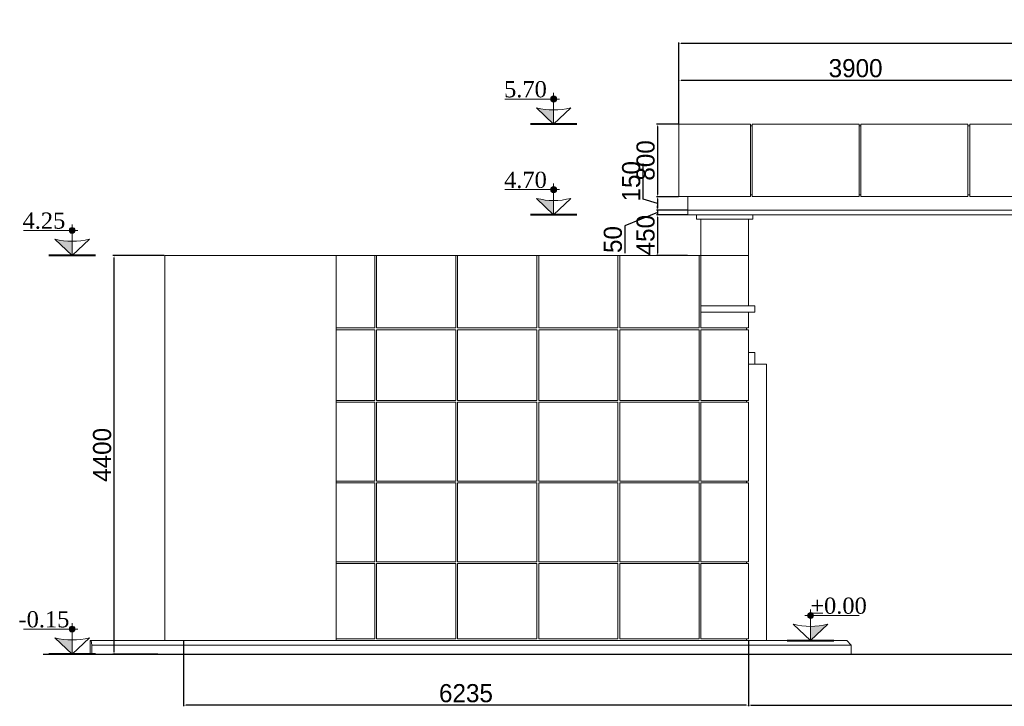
# Model space of a CAD drawing. Header units: feet. Extents: x 1702076 to 2088321, y 4853006 to 4922488.
# Tile 18 of 25: x 1827893 to 1838759, y 4914910 to 4922488. Entities that reach past the tile are written whole.
import ezdxf

# ---------------------------------------------------------------- set-up
doc = ezdxf.new("R2010")
doc.units = ezdxf.units.FT
doc.header["$MEASUREMENT"] = 0
doc.header["$PDMODE"] = 98
doc.header["$PDSIZE"] = 0.3
doc.dimstyles.new('ISO-25', dxfattribs={"dimscale": 15, "dimtxt": 20, "dimasz": 2.5, "dimexe": 1.25, "dimexo": 0.625, "dimgap": 3, "dimtad": 1, "dimdec": 0, "dimtxsty": 'Standard', "dimcen": 2.5, "dimadec": 0, "dimazin": 0, "dimtfac": 1, "dimtdec": 0, "dimtmove": 0, "dimatfit": 3, "dimfxl": 1.25, "dimarcsym": 0})

# ---------------------------------------------------------------- blocks, each defined once
blk = doc.blocks.new('A$C17322d11')
at = {"color": 0, "linetype": 'Continuous', "lineweight": 0, "extrusion": (0, 1, 0)}
for p, q in [((15075, 2536), (15865, 2536)), ((15075, 2536), (15075, 1736)), ((15865, 1736), (15865, 2536)), ((15865, 2516), (15885, 2516)), ((15885, 2536), (17065, 2536)), ((15885, 2536), (15885, 1736)), ((17065, 1736), (17065, 2536)), ((17065, 2516), (17085, 2516)), ((17085, 2536), (18265, 2536)), ((17085, 2536), (17085, 1736)), ((18265, 1736), (18265, 2536)), ((18265, 2516), (18285, 2516)), ((18285, 2536), (18975, 2536)), ((18285, 2536), (18285, 1736)), ((15865, 1756), (15885, 1756)), ((17065, 1756), (17085, 1756)), ((18265, 1756), (18285, 1756)), ((15075, 1736), (15865, 1736)), ((15175, 1736), (15175, 1586)), ((15885, 1736), (17065, 1736)), ((17085, 1736), (18265, 1736)), ((18285, 1736), (18975, 1736)), ((15175, 1586), (15175, 1536)), ((19075, 1586), (15175, 1586)), ((15175, 1586), (19075, 1586)), ((15175, 1536), (19075, 1536)), ((15268, 1486), (15268, 1536)), ((15893, 1486), (15893, 1536)), ((15893, 1486), (15268, 1486)), ((15318, 1486), (15318, 1086)), ((15843, 1086), (15843, 1486)), ((9403, 1086), (10453, 1086)), ((9403, -3164), (9403, 1086)), ((11293, 1086), (10453, 1086)), ((11293, 286), (11293, 1086)), ((11293, 1086), (11718, 1086)), ((11718, 286), (11718, 1086)), ((11718, 1086), (11738, 1086)), ((11738, 1086), (12613, 1086)), ((11738, 1086), (11738, 286)), ((12613, 286), (12613, 1086)), ((12613, 1086), (12633, 1086)), ((12633, 1086), (12633, 286)), ((12633, 1086), (13508, 1086)), ((13508, 286), (13508, 1086)), ((13508, 1086), (13528, 1086)), ((13528, 1086), (14403, 1086)), ((13528, 1086), (13528, 286)), ((14403, 286), (14403, 1086)), ((14403, 1086), (14423, 1086)), ((14423, 1086), (15298, 1086)), ((14423, 1086), (14423, 286)), ((15298, 286), (15298, 1086)), ((15298, 1086), (15318, 1086)), ((15318, 1086), (15318, 531)), ((15318, 1086), (15843, 1086)), ((15843, 531), (15843, 1086)), ((15318, 461), (15318, 531)), ((15318, 531), (15913, 531)), ((15913, 461), (15318, 461)), ((15318, 461), (15318, 286)), ((15843, 286), (15843, 461)), ((15913, 531), (15913, 461)), ((11293, 286), (11718, 286)), ((11293, 266), (11293, 286)), ((11718, 266), (11293, 266)), ((11293, -514), (11293, 266)), ((11718, -514), (11718, 266)), ((11738, 286), (12613, 286)), ((12613, 266), (11738, 266)), ((11738, 266), (11738, -514)), ((12613, -514), (12613, 266)), ((12633, 286), (13508, 286)), ((13508, 266), (12633, 266)), ((12633, 266), (12633, -514)), ((13508, -514), (13508, 266)), ((13528, 286), (14403, 286)), ((14403, 266), (13528, 266)), ((13528, 266), (13528, -514)), ((14403, -514), (14403, 266)), ((14423, 286), (15298, 286)), ((15298, 266), (14423, 266)), ((14423, 266), (14423, -514)), ((15298, -514), (15298, 266)), ((15318, 286), (15843, 286)), ((15318, 266), (15318, -514)), ((15843, 266), (15318, 266)), ((15823, 266), (15823, 286)), ((15843, -514), (15843, 266)), ((15843, 16), (15913, 16)), ((15913, 6), (15913, 16)), ((15913, -66), (15913, 6)), ((15913, -66), (15913, -114)), ((16043, -114), (15843, -114)), ((16043, -3164), (16043, -114)), ((11293, -514), (11718, -514)), ((11293, -534), (11293, -514)), ((11718, -534), (11293, -534)), ((11293, -1404), (11293, -534)), ((11718, -1404), (11718, -534)), ((11738, -514), (12613, -514)), ((12613, -534), (11738, -534)), ((11738, -534), (11738, -1404)), ((12613, -1404), (12613, -534)), ((12633, -514), (13508, -514)), ((13508, -534), (12633, -534)), ((12633, -534), (12633, -1404)), ((13508, -1404), (13508, -534)), ((13528, -514), (14403, -514)), ((14403, -534), (13528, -534)), ((13528, -534), (13528, -1404)), ((14403, -1404), (14403, -534)), ((14423, -514), (15298, -514)), ((15298, -534), (14423, -534)), ((14423, -534), (14423, -1404)), ((15298, -1404), (15298, -534)), ((15318, -514), (15843, -514)), ((15318, -534), (15318, -1404)), ((15843, -534), (15318, -534)), ((15823, -534), (15823, -514)), ((15843, -1404), (15843, -534)), ((11293, -1404), (11718, -1404)), ((11293, -1424), (11293, -1404)), ((11738, -1404), (12613, -1404)), ((12633, -1404), (13508, -1404)), ((13528, -1404), (14403, -1404)), ((14423, -1404), (15298, -1404)), ((15318, -1404), (15843, -1404)), ((15823, -1424), (15823, -1404)), ((11718, -1424), (11293, -1424)), ((11293, -2294), (11293, -1424)), ((11718, -2294), (11718, -1424)), ((12613, -1424), (11738, -1424)), ((11738, -1424), (11738, -2294)), ((12613, -2294), (12613, -1424)), ((13508, -1424), (12633, -1424)), ((12633, -1424), (12633, -2294)), ((13508, -2294), (13508, -1424)), ((14403, -1424), (13528, -1424)), ((13528, -1424), (13528, -2294)), ((14403, -2294), (14403, -1424)), ((15298, -1424), (14423, -1424)), ((14423, -1424), (14423, -2294)), ((15298, -2294), (15298, -1424)), ((15318, -1424), (15318, -2294)), ((15843, -1424), (15318, -1424)), ((15843, -2294), (15843, -1424)), ((11293, -2314), (11293, -2294)), ((11293, -2294), (11718, -2294)), ((11293, -3144), (11293, -2314)), ((11718, -2314), (11293, -2314)), ((11718, -3144), (11718, -2314)), ((11738, -2294), (12613, -2294)), ((12613, -2314), (11738, -2314)), ((11738, -2314), (11738, -3144)), ((12613, -3144), (12613, -2314)), ((12633, -2294), (13508, -2294)), ((13508, -2314), (12633, -2314)), ((12633, -2314), (12633, -3144)), ((13508, -3144), (13508, -2314)), ((13528, -2294), (14403, -2294)), ((14403, -2314), (13528, -2314)), ((13528, -2314), (13528, -3144)), ((14403, -3144), (14403, -2314)), ((14423, -2294), (15298, -2294)), ((15298, -2314), (14423, -2314)), ((14423, -2314), (14423, -3144)), ((15298, -3144), (15298, -2314)), ((15318, -2294), (15843, -2294)), ((15318, -2314), (15318, -3144)), ((15843, -2314), (15318, -2314)), ((15823, -2314), (15823, -2294)), ((15843, -3144), (15843, -2314)), ((11293, -3164), (11293, -3144)), ((11293, -3144), (11718, -3144)), ((11738, -3144), (12613, -3144)), ((12633, -3144), (13508, -3144)), ((13528, -3144), (14403, -3144)), ((14423, -3144), (15298, -3144)), ((15318, -3144), (15843, -3144)), ((15823, -3164), (15823, -3144)), ((8578, -3164), (8578, -3314)), ((8578, -3164), (8578, -3314)), ((8590, -3164), (8578, -3164)), ((8590, -3164), (8596, -3214)), ((16928, -3164), (8590, -3164)), ((8596, -3214), (8596, -3314)), ((8596, -3214), (16978, -3214)), ((16978, -3214), (16928, -3164)), ((16978, -3314), (16978, -3214)), ((8578, -3314), (8596, -3314)), ((8596, -3314), (16978, -3314))]:
    blk.add_line(p, q, dxfattribs=at)
blk = doc.blocks.new('A$C7db2700a')
at = {"lineweight": 30}
blk.add_lwpolyline([(23874, -11181), (45093, -11181)], dxfattribs=at)
at = {"lineweight": 5}
blk.add_blockref('A$C17322d11', (15816, -7866), dxfattribs=at)
blk = doc.blocks.new('*D5329')
at = {"color": 0, "lineweight": -2, "transparency": 16777216}
for p, q in [((1835168, 4921341), (1835168, 4922238)), ((1848343, 4922226), (1835193, 4922226)), ((1848368, 4921340), (1848368, 4922238))]:
    blk.add_line(p, q, dxfattribs=at)
at = {"color": 0, "lineweight": 5, "transparency": 16777216}
for points in [[(1835193, 4922230), (1835193, 4922222), (1835168, 4922226)], [(1848343, 4922230), (1848343, 4922222), (1848368, 4922226)]]:
    blk.add_solid(points, dxfattribs=at)
at = {"layer": 'Defpoints', "color": 0, "lineweight": 5, "transparency": 16777216}
for p in [(1835168, 4922226), (1835168, 4921335), (1848368, 4921334)]:
    blk.add_point(p, dxfattribs=at)
at = {"color": 0, "lineweight": 5, "transparency": 16777216, "insert": (1841768, 4922357), "char_height": 200, "attachment_point": 5}
blk.add_mtext('13200', dxfattribs=at)
blk = doc.blocks.new('*D5331')
at = {"color": 0, "lineweight": -2, "transparency": 16777216}
for p, q in [((1835168, 4921341), (1835168, 4921833)), ((1835193, 4921821), (1839043, 4921821)), ((1839068, 4921341), (1839068, 4921833))]:
    blk.add_line(p, q, dxfattribs=at)
at = {"color": 0, "lineweight": 5, "transparency": 16777216}
for points in [[(1835193, 4921825), (1835193, 4921817), (1835168, 4921821)], [(1839043, 4921825), (1839043, 4921817), (1839068, 4921821)]]:
    blk.add_solid(points, dxfattribs=at)
at = {"layer": 'Defpoints', "color": 0, "lineweight": 5, "transparency": 16777216}
for p in [(1839068, 4921821), (1835168, 4921335), (1839068, 4921335)]:
    blk.add_point(p, dxfattribs=at)
at = {"color": 0, "lineweight": 5, "transparency": 16777216, "insert": (1837118, 4921952), "char_height": 200, "attachment_point": 5}
blk.add_mtext('3900', dxfattribs=at)
blk = doc.blocks.new('*D5332')
at = {"color": 0, "lineweight": -2, "transparency": 16777216}
for p, q in [((1835162, 4921335), (1834920, 4921335)), ((1834933, 4921310), (1834933, 4920560)), ((1835162, 4920535), (1834920, 4920535))]:
    blk.add_line(p, q, dxfattribs=at)
at = {"color": 0, "lineweight": 5, "transparency": 16777216}
for points in [[(1834929, 4921310), (1834937, 4921310), (1834933, 4921335)], [(1834929, 4920560), (1834937, 4920560), (1834933, 4920535)]]:
    blk.add_solid(points, dxfattribs=at)
at = {"layer": 'Defpoints', "color": 0, "lineweight": 5, "transparency": 16777216}
for p in [(1835168, 4921335), (1834933, 4920535), (1835168, 4920535)]:
    blk.add_point(p, dxfattribs=at)
at = {"color": 0, "lineweight": 5, "transparency": 16777216, "insert": (1834801, 4920935), "char_height": 200, "attachment_point": 5, "rotation": 90}
blk.add_mtext('800', dxfattribs=at)
blk = doc.blocks.new('*D5333')
at = {"color": 0, "lineweight": -2, "transparency": 16777216}
for p, q in [((1834774, 4920508), (1834774, 4920902)), ((1835162, 4920535), (1834920, 4920535)), ((1834933, 4920460), (1834774, 4920508)), ((1834933, 4920510), (1834933, 4920410)), ((1835262, 4920385), (1834920, 4920385))]:
    blk.add_line(p, q, dxfattribs=at)
at = {"color": 0, "lineweight": 5, "transparency": 16777216}
for points in [[(1834929, 4920510), (1834937, 4920510), (1834933, 4920535)], [(1834929, 4920410), (1834937, 4920410), (1834933, 4920385)]]:
    blk.add_solid(points, dxfattribs=at)
at = {"layer": 'Defpoints', "color": 0, "lineweight": 5, "transparency": 16777216}
for p in [(1835168, 4920535), (1834933, 4920385), (1835268, 4920385)]:
    blk.add_point(p, dxfattribs=at)
at = {"color": 0, "lineweight": 5, "transparency": 16777216, "insert": (1834642, 4920705), "char_height": 200, "attachment_point": 5, "rotation": 90}
blk.add_mtext('150', dxfattribs=at)
blk = doc.blocks.new('*D5334')
at = {"color": 0, "lineweight": -2, "transparency": 16777216}
for p, q in [((1834933, 4920410), (1834933, 4920435)), ((1834933, 4920360), (1834571, 4920214)), ((1835262, 4920385), (1834920, 4920385)), ((1835262, 4920335), (1834920, 4920335)), ((1834933, 4920385), (1834933, 4920335)), ((1834933, 4920385), (1834933, 4920335)), ((1834571, 4920214), (1834571, 4919910)), ((1834933, 4920310), (1834933, 4920285))]:
    blk.add_line(p, q, dxfattribs=at)
at = {"color": 0, "lineweight": 5, "transparency": 16777216}
for points in [[(1834929, 4920410), (1834937, 4920410), (1834933, 4920385)], [(1834929, 4920310), (1834937, 4920310), (1834933, 4920335)]]:
    blk.add_solid(points, dxfattribs=at)
at = {"layer": 'Defpoints', "color": 0, "lineweight": 5, "transparency": 16777216}
for p in [(1834933, 4920335), (1835268, 4920385), (1835268, 4920335)]:
    blk.add_point(p, dxfattribs=at)
at = {"color": 0, "lineweight": 5, "transparency": 16777216, "insert": (1834440, 4920062), "char_height": 200, "attachment_point": 5, "rotation": 90}
blk.add_mtext('50', dxfattribs=at)
blk = doc.blocks.new('*D5335')
at = {"color": 0, "lineweight": -2, "transparency": 16777216}
for p, q in [((1835262, 4920335), (1834920, 4920335)), ((1834933, 4920310), (1834933, 4919910)), ((1835262, 4919885), (1834920, 4919885))]:
    blk.add_line(p, q, dxfattribs=at)
at = {"color": 0, "lineweight": 5, "transparency": 16777216}
for points in [[(1834929, 4920310), (1834937, 4920310), (1834933, 4920335)], [(1834929, 4919910), (1834937, 4919910), (1834933, 4919885)]]:
    blk.add_solid(points, dxfattribs=at)
at = {"layer": 'Defpoints', "color": 0, "lineweight": 5, "transparency": 16777216}
for p in [(1835268, 4920335), (1834933, 4919885), (1835268, 4919885)]:
    blk.add_point(p, dxfattribs=at)
at = {"color": 0, "lineweight": 5, "transparency": 16777216, "insert": (1834801, 4920110), "char_height": 200, "attachment_point": 5, "rotation": 90}
blk.add_mtext('450', dxfattribs=at)
blk = doc.blocks.new('*D5336')
at = {"color": 0, "lineweight": -2, "transparency": 16777216}
for p, q in [((1829489, 4919885), (1828922, 4919885)), ((1828934, 4915510), (1828934, 4919860)), ((1829416, 4915485), (1828922, 4915485))]:
    blk.add_line(p, q, dxfattribs=at)
at = {"color": 0, "lineweight": 5, "transparency": 16777216}
for points in [[(1828930, 4919860), (1828938, 4919860), (1828934, 4919885)], [(1828930, 4915510), (1828938, 4915510), (1828934, 4915485)]]:
    blk.add_solid(points, dxfattribs=at)
at = {"layer": 'Defpoints', "color": 0, "lineweight": 5, "transparency": 16777216}
for p in [(1828934, 4919885), (1829496, 4919885), (1829422, 4915485)]:
    blk.add_point(p, dxfattribs=at)
at = {"color": 0, "lineweight": 5, "transparency": 16777216, "insert": (1828803, 4917685), "char_height": 200, "attachment_point": 5, "rotation": 90}
blk.add_mtext('4400', dxfattribs=at)
blk = doc.blocks.new('*D5337')
at = {"color": 0, "lineweight": -2, "transparency": 16777216}
for p, q in [((1835936, 4915629), (1835936, 4914910)), ((1843068, 4915484), (1843068, 4914910)), ((1835961, 4914923), (1843043, 4914923))]:
    blk.add_line(p, q, dxfattribs=at)
at = {"color": 0, "lineweight": 5, "transparency": 16777216}
for points in [[(1835961, 4914927), (1835961, 4914919), (1835936, 4914923)], [(1843043, 4914927), (1843043, 4914919), (1843068, 4914923)]]:
    blk.add_solid(points, dxfattribs=at)
at = {"layer": 'Defpoints', "color": 0, "lineweight": 5, "transparency": 16777216}
for p in [(1835936, 4915635), (1843068, 4915490), (1843068, 4914923)]:
    blk.add_point(p, dxfattribs=at)
at = {"color": 0, "lineweight": 5, "transparency": 16777216, "insert": (1839502, 4915054), "char_height": 200, "attachment_point": 5}
blk.add_mtext('7132', dxfattribs=at)
blk = doc.blocks.new('*D5339')
at = {"color": 0, "lineweight": -2, "transparency": 16777216}
for p, q in [((1829701, 4915629), (1829701, 4914910)), ((1835936, 4915629), (1835936, 4914910)), ((1835911, 4914923), (1829726, 4914923))]:
    blk.add_line(p, q, dxfattribs=at)
at = {"color": 0, "lineweight": 5, "transparency": 16777216}
for points in [[(1829726, 4914927), (1829726, 4914919), (1829701, 4914923)], [(1835911, 4914927), (1835911, 4914919), (1835936, 4914923)]]:
    blk.add_solid(points, dxfattribs=at)
at = {"layer": 'Defpoints', "color": 0, "lineweight": 5, "transparency": 16777216}
for p in [(1829701, 4915635), (1835936, 4915635), (1829701, 4914923)]:
    blk.add_point(p, dxfattribs=at)
at = {"color": 0, "lineweight": 5, "transparency": 16777216, "insert": (1832818, 4915054), "char_height": 200, "attachment_point": 5}
blk.add_mtext('6235', dxfattribs=at)

msp = doc.modelspace()

# ---------------------------------------------------------------- hatches: boundary and pattern name
for points in [[(1833785.7, 4921645.5), (1833785.7, 4921612.4), (1833752.6, 4921612.4, -0.4142136)], [(1833785.7, 4921645.5, -0.4142136), (1833818.8, 4921612.4), (1833785.7, 4921612.4)], [(1833596, 4921516.4, 0.063683), (1833785.7, 4921492.1), (1833785.7, 4921334.9)], [(1833752.6, 4921612.4), (1833785.7, 4921612.4), (1833785.7, 4921579.3, -0.4142136)], [(1833785.7, 4921612.4), (1833818.8, 4921612.4, -0.4142136), (1833785.7, 4921579.3)], [(1833785.7, 4920645.5), (1833785.7, 4920612.4), (1833752.6, 4920612.4, -0.4142136)], [(1833785.7, 4920645.5, -0.4142136), (1833818.8, 4920612.4), (1833785.7, 4920612.4)], [(1833752.6, 4920612.4), (1833785.7, 4920612.4), (1833785.7, 4920579.3, -0.4142136)], [(1833785.7, 4920612.4), (1833818.8, 4920612.4, -0.4142136), (1833785.7, 4920579.3)], [(1833596, 4920516.4, 0.063683), (1833785.7, 4920492.1), (1833785.7, 4920334.9)], [(1828471.7, 4920195.5), (1828471.7, 4920162.4), (1828438.6, 4920162.4, -0.4142136)], [(1828438.6, 4920162.4), (1828471.7, 4920162.4), (1828471.7, 4920129.3, -0.4142136)], [(1828471.7, 4920195.5, -0.4142136), (1828504.8, 4920162.4), (1828471.7, 4920162.4)], [(1828471.7, 4920162.4), (1828504.8, 4920162.4, -0.4142136), (1828471.7, 4920129.3)], [(1828282, 4920066.4, 0.063683), (1828471.7, 4920042.1), (1828471.7, 4919884.9)], [(1836620.6, 4915945.5, 0.4142136), (1836587.5, 4915912.4), (1836620.6, 4915912.4)], [(1836620.6, 4915912.4), (1836587.5, 4915912.4, 0.4142136), (1836620.6, 4915879.3)], [(1836620.6, 4915945.5), (1836620.6, 4915912.4), (1836653.7, 4915912.4, 0.4142136)], [(1836653.7, 4915912.4), (1836620.6, 4915912.4), (1836620.6, 4915879.3, 0.4142136)], [(1828471.7, 4915795.5), (1828471.7, 4915762.4), (1828438.6, 4915762.4, -0.4142136)], [(1828438.6, 4915762.4), (1828471.7, 4915762.4), (1828471.7, 4915729.3, -0.4142136)], [(1828471.7, 4915795.5, -0.4142136), (1828504.8, 4915762.4), (1828471.7, 4915762.4)], [(1828471.7, 4915762.4), (1828504.8, 4915762.4, -0.4142136), (1828471.7, 4915729.3)], [(1836810.3, 4915816.4, -0.063683), (1836620.6, 4915792.1), (1836620.6, 4915634.9)], [(1828282, 4915666.4, 0.063683), (1828471.7, 4915642.1), (1828471.7, 4915484.9)]]:
    msp.add_hatch(color=1).paths.add_polyline_path(points)

# ---------------------------------------------------------------- linework, layer by layer
at = {"lineweight": 9}
for points in [[(1833785.7, 4921334.9), (1833785.7, 4921679.6)], [(1833848.8, 4921612.4), (1833247.9, 4921612.4)], [(1833785.7, 4920334.9), (1833785.7, 4920679.6)], [(1833848.8, 4920612.4), (1833247.9, 4920612.4)], [(1828471.7, 4919884.9), (1828471.7, 4920229.6)], [(1828534.7, 4920162.4), (1827933.8, 4920162.4)], [(1836620.6, 4915634.9), (1836620.6, 4915979.6)], [(1836557.5, 4915912.4), (1837158.4, 4915912.4)], [(1828534.7, 4915762.4), (1827933.8, 4915762.4)], [(1828471.7, 4915484.9), (1828471.7, 4915829.6)]]:
    msp.add_lwpolyline(points, dxfattribs=at)
for points in [[(1833596, 4921516.4), (1833785.7, 4921334.9), (1833975.4, 4921516.4, -0.1278847)], [(1833596, 4920516.4), (1833785.7, 4920334.9), (1833975.4, 4920516.4, -0.1278847)], [(1828282, 4920066.4), (1828471.7, 4919884.9), (1828661.4, 4920066.4, -0.1278847)], [(1836810.3, 4915816.4), (1836620.6, 4915634.9), (1836430.8, 4915816.4, 0.1278847)], [(1828282, 4915666.4), (1828471.7, 4915484.9), (1828661.4, 4915666.4, -0.1278847)]]:
    msp.add_lwpolyline(points, format="xyb", close=True, dxfattribs=at)
at = {"lineweight": 40}
for points in [[(1834041.9, 4921334.9), (1833529.5, 4921334.9)], [(1834041.9, 4920334.9), (1833529.5, 4920334.9)], [(1828727.9, 4919884.9), (1828215.5, 4919884.9)], [(1836364.4, 4915634.9), (1836876.7, 4915634.9)], [(1828727.9, 4915484.9), (1828215.5, 4915484.9)]]:
    msp.add_lwpolyline(points, dxfattribs=at)
at = {"lineweight": 9}
for centre in [(1833785.7, 4921612.4), (1833785.7, 4920612.4), (1828471.7, 4920162.4), (1836620.6, 4915912.4), (1828471.7, 4915762.4)]:
    msp.add_circle(centre, 33.1, dxfattribs=at)

# ---------------------------------------------------------------- block references
at = {"lineweight": 5}
msp.add_blockref('A$C7db2700a', (1804276.5, 4926665.6), dxfattribs=at)

# ---------------------------------------------------------------- texts
at = {"lineweight": 9, "char_height": 178.498, "width": 401.685, "attachment_point": 2}
for s, insert in [('{\\fTimes New Roman|b0|i0|c0|p18;5.70}', (1833474.4, 4921810.1)), ('{\\fTimes New Roman|b0|i0|c0|p18;4.70}', (1833474.4, 4920810.1)), ('{\\fTimes New Roman|b0|i0|c0|p18;4.25}', (1828160.4, 4920360.1)), ('{\\fTimes New Roman|b0|i0|c0|p18;%%P0.00}', (1836931.8, 4916110.1)), ('{\\fTimes New Roman|b0|i0|c0|p18;-0.15}', (1828160.4, 4915960.1))]:
    msp.add_mtext(s, dxfattribs=dict(at, insert=insert))

# ---------------------------------------------------------------- dimensions: what is measured, and where the dimension line sits
at = {"color": 1, "lineweight": 5}
for base, p1, p2, angle, picture, middle in [((1835168.1, 4922225.7), (1848368.1, 4921333.9), (1835168.1, 4921334.9), 180, '*D5329', (1841768.1, 4922357.1)), ((1834932.8, 4920534.9), (1835168.1, 4921334.9), (1835168.1, 4920534.9), 90, '*D5332', (1834801.4, 4920934.9)), ((1834932.8, 4920384.9), (1835168.1, 4920534.9), (1835268.1, 4920384.9), 90, '*D5333', (1834642.5, 4920537.6)), ((1834932.8, 4919884.9), (1835268.1, 4920334.9), (1835268.1, 4919884.9), 90, '*D5335', (1834801.4, 4920109.9)), ((1828934.3, 4919884.9), (1829422.1, 4915484.9), (1829495.6, 4919884.9), 90, '*D5336', (1828802.9, 4917684.9))]:
    dim = msp.add_linear_dim(base=base, p1=p1, p2=p2, angle=angle, dimstyle='ISO-25', override={"dimscale": 10, "dimtmove": 1}, dxfattribs=at)
    dim.commit()
    dim.dimension.update_dxf_attribs({"geometry": picture, "text_midpoint": middle})
for base, p1, p2, picture, middle in [((1839068.1, 4921820.8), (1835168.1, 4921334.9), (1839068.1, 4921334.9), '*D5331', (1837118.1, 4921952.3)), ((1829700.6, 4914922.7), (1835935.6, 4915634.9), (1829700.6, 4915634.9), '*D5339', (1832818.1, 4915054.1)), ((1843068.1231661, 4914922.731825), (1835935.6231661, 4915634.9181294), (1843068.1231661, 4915489.9181294), '*D5337', (1839501.8731661, 4915054.2659952))]:
    dim = msp.add_linear_dim(base=base, p1=p1, p2=p2, dimstyle='ISO-25', override={"dimscale": 10, "dimtmove": 1}, dxfattribs=at)
    dim.commit()
    dim.dimension.update_dxf_attribs({"geometry": picture, "text_midpoint": middle})
dim = msp.add_linear_dim(base=(1834932.8, 4920334.9), p1=(1835268.1, 4920384.9), p2=(1835268.1, 4920334.9), angle=90, dimstyle='ISO-25', override={"dimscale": 10, "dimtmove": 1}, dxfattribs=at)
dim.commit()
dim.dimension.update_dxf_attribs({"geometry": '*D5334', "text_midpoint": (1834571.1, 4920183.5), "dimtype": 160})

doc.saveas('drawing.dxf')
